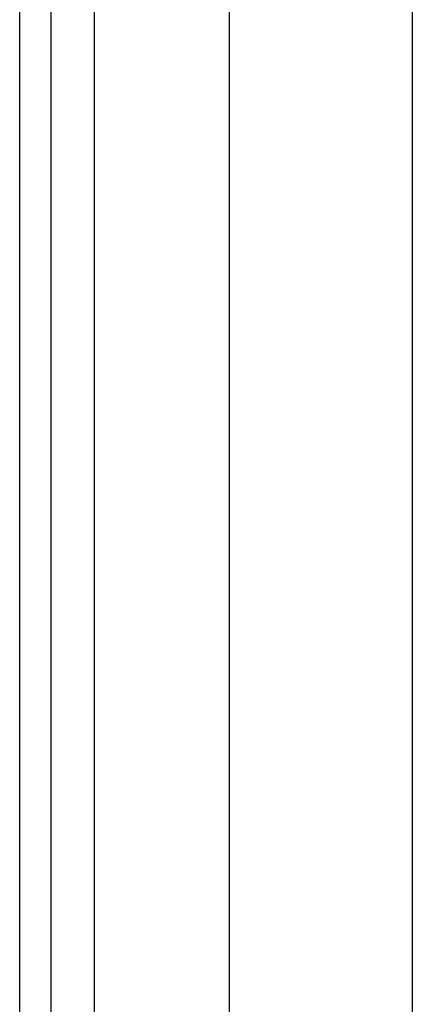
# Model space of a CAD drawing. Header units: inches. Extents: x 6 to 171, y 11 to 89.
# Tile 3 of 113: x 5.539 to 6.385, y 33.276 to 35.396. Entities that reach past the tile are written whole.
import ezdxf

# ---------------------------------------------------------------- set-up
doc = ezdxf.new("R2010")
doc.units = ezdxf.units.IN
doc.header["$MEASUREMENT"] = 0
doc.layers.add('Visible Edges(ANSI)', color=7, linetype='Continuous', lineweight=25)
doc.layers.add('Visible Tangent Edges(ANSI)', color=7, linetype='Continuous', lineweight=25)

msp = doc.modelspace()

# ---------------------------------------------------------------- linework, layer by layer
at = {"layer": 'Visible Edges(ANSI)'}
for p, q in [((5.5394, 67.6177), (5.5394, 32.1367)), ((5.6074, 32.1367), (5.6074, 67.6177)), ((5.9915, 32.7941), (5.9915, 35.8428)), ((6.3852, 35.8419), (6.3852, 32.7941))]:
    msp.add_line(p, q, dxfattribs=at)
at = {"layer": 'Visible Tangent Edges(ANSI)'}
msp.add_line((5.7004, 32.1367), (5.7004, 67.6177), dxfattribs=at)

doc.saveas('drawing.dxf')
